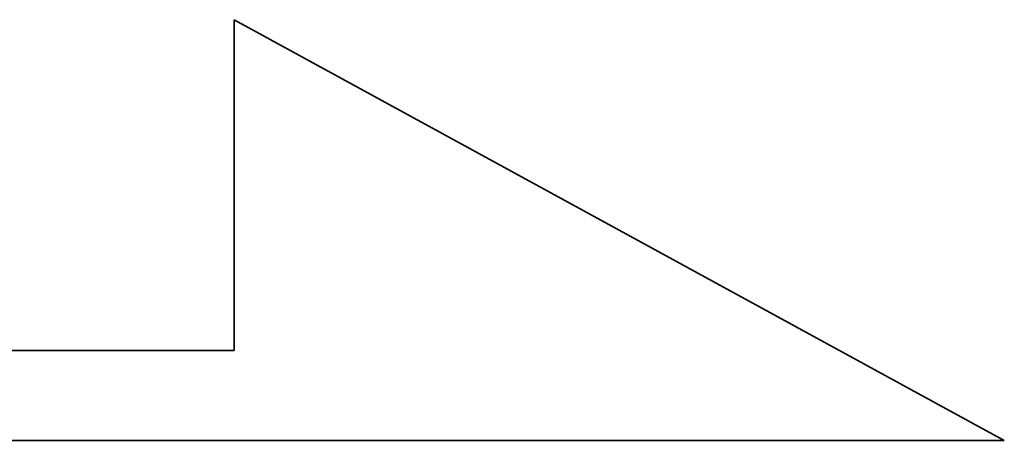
# Model space of a CAD drawing. Header units: millimetres. Extents: x -266 to -61, y 45 to 190.
# Tile 21 of 57: x -96.611 to -95.56, y 124.066 to 124.515. Entities that reach past the tile are written whole.
import ezdxf

# ---------------------------------------------------------------- set-up
doc = ezdxf.new("R2010")
doc.units = ezdxf.units.MM
doc.header["$LTSCALE"] = 0.1
doc.layers.add('CHA', color=7, linetype='CONTINUOUS')
doc.layers.add('layer 1', color=7, linetype='CONTINUOUS')

# ---------------------------------------------------------------- blocks, each defined once
blk = doc.blocks.new('TBI MOTION logo(完整正式版)')
at = {"layer": 'layer 1', "color": 22, "lineweight": 35}
blk.add_open_spline([(75.90875, -9.47875), (75.90875, -9.47875), (75.90875, -12.28625), (75.90875, -12.28625), (75.90875, -12.28625), (75.90875, -12.28625), (75.90875, -12.47875), (75.90875, -12.47875), (75.90875, -12.47875), (75.90875, -12.47875), (75.71625, -12.47875), (75.71625, -12.47875), (75.71625, -12.47875), (75.71625, -12.47875), (-88.32875, -12.47875), (-88.32875, -12.47875), (-88.32875, -12.47875), (-88.32875, -12.47875), (-88.32875, -13.29375), (-88.32875, -13.29375), (-88.32875, -13.29375), (-88.32875, -13.29375), (82.89125, -13.29375), (82.89125, -13.29375), (82.89125, -13.29375), (82.89125, -13.29375), (75.90875, -9.47875), (75.90875, -9.47875)], degree=3, knots=[0, 0, 0, 0, 0.1428571, 0.1428571, 0.1428571, 0.1428572, 0.2857143, 0.2857143, 0.2857143, 0.2857143, 0.4285714, 0.4285714, 0.4285714, 0.4285714, 0.5714286, 0.5714286, 0.5714286, 0.5714286, 0.7142857, 0.7142857, 0.7142857, 0.7142857, 0.8571429, 0.8571429, 0.8571429, 0.8571429, 1, 1, 1, 1], dxfattribs=at)

msp = doc.modelspace()

# ---------------------------------------------------------------- block references
at = {"layer": 'CHA', "color": 7, "xscale": 0.1176925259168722, "yscale": 0.1176925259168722, "zscale": 0.1176925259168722}
msp.add_blockref('TBI MOTION logo(完整正式版)', (-105.3156, 125.6307), dxfattribs=at)

doc.saveas('drawing.dxf')
